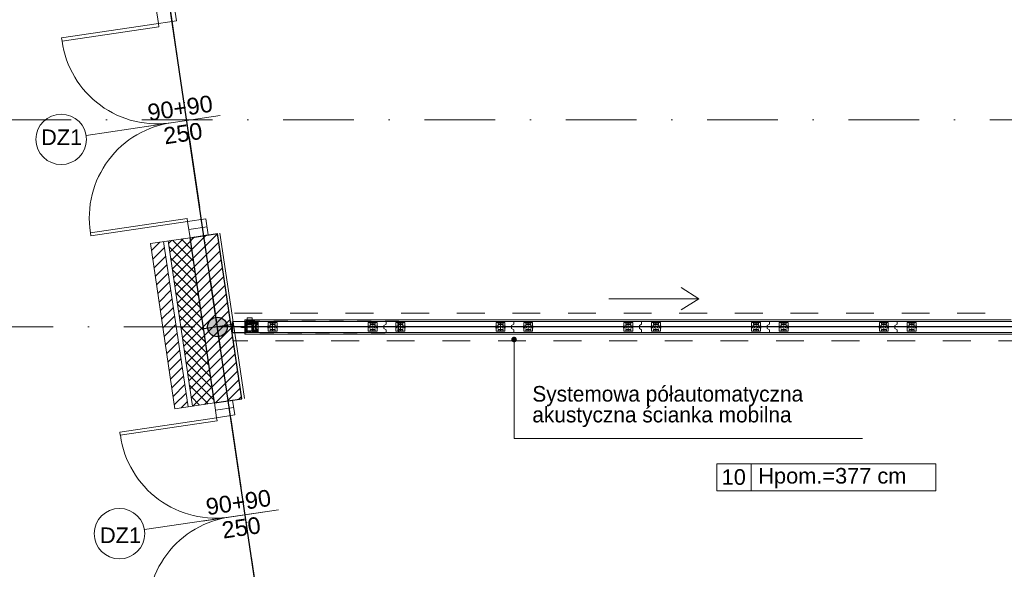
# Model space of a CAD drawing. Header units: metres. Extents: x -10951 to 10441, y -17253 to 1447.
# Tile 22 of 54: x -10374 to -9488, y -14708 to -14215. Entities that reach past the tile are written whole.
import ezdxf
from ezdxf.enums import TextEntityAlignment as Align

# ---------------------------------------------------------------- set-up
doc = ezdxf.new("R2010")
doc.units = ezdxf.units.M
doc.header["$MEASUREMENT"] = 0
for name, pattern in [('8', [0.5, 0.25, -0.25]), ('ACAD_ISO02W100', [15, 12, -3]), ('CONTINOUS', [0]), ('DASHDOT', [25.4, 12.7, -6.35, 0, -6.35]), ('DASHDOTX2', [50.8, 25.4, -12.7, 0, -12.7]), ('MITTELLINIE', [0.6, 0.5, -0.05, 0, -0.05])]:
    doc.linetypes.add(name, pattern=pattern)
doc.layers.get('0').update_dxf_attribs({"color": 8})
for name, color, linetype, lineweight in [('#elektryczne', 8, 'Continuous', 20), ('A_B.CIENKIE', 8, 'Continuous', 9), ('A_DRZWI', 8, 'Continuous', 5), ('A_HACZE', 8, 'Continuous', 5), ('A_OPISY', 8, 'Continuous', 18), ('A_OSIE', 8, 'Continuous', 13), ('A_OZACZENIE DRZWI', 8, 'Continuous', 13), ('A_OZNACZENIA OKIEN', 8, 'Continuous', 13), ('A_PROJEKTOWANE ŚCIANY MUROWANE NOŚNE', 8, 'Continuous', 30), ('A_STOLARKA', 8, 'Continuous', 5), ('A_TABELKI POM.', 8, 'Continuous', 20), ('A_TYNK', 8, 'Continuous', 5), ('A_WYMIARY WEWNETRZNE', 8, 'Continuous', 18), ('Baus.Wand', 8, 'Continuous', 5), ('Befestigungsmaterial', 8, 'Continuous', 5), ('dk_budowa', 8, 'Continuous', 9), ('Dorma', 8, 'Continuous', 5), ('Dormakaba', 8, 'Continuous', 5), ('EB_ODGROM_INSTALACJA ODGROMOWA', 1, 'Continuous', 30), ('EB_UZIEMIENIE', 1, 'ACAD_ISO02W100', 30), ('Elementprofile', 8, 'Continuous', 5), ('Holz', 8, 'Continuous', 5), ('Kunststoff', 8, 'Continuous', 5), ('Linie 0.18', 8, 'Continuous', 5), ('MITTELLINIE', 8, 'MITTELLINIE', 5)]:
    doc.layers.add(name, color=color, linetype=linetype, lineweight=lineweight)
doc.layers.add('A_OZNACZENIA WARSTW', color=8, linetype='Continuous')
doc.styles.add('ARIAL', font='arial.ttf')
doc.styles.add('m1_romans', font='romans.shx', dxfattribs={"width": 0.8})
doc.styles.add('opisy okien', font='txt', dxfattribs={"height": 15})

# ---------------------------------------------------------------- blocks, each defined once
blk = doc.blocks.new('A$C2DA918A7')
at = {"layer": 'A_OZACZENIE DRZWI'}
blk.add_line((-34.51, 0), (34.51, 0), dxfattribs=at)
at = {"layer": 'A_OZACZENIE DRZWI', "ltscale": 0.1, "style": 'm1_romans', "width": 0.8}
blk.add_attdef('SZEROKOSC', text='', height=10, rotation=359.99999, dxfattribs=at).set_placement((0, 0), align=Align.BOTTOM_CENTER)
blk.add_attdef('WYSOKOSC', text='', height=10, rotation=359.99999, dxfattribs=at).set_placement((-0.85, -3.39), align=Align.TOP_CENTER)
blk = doc.blocks.new('_Dot')
at = {"color": 0, "linetype": 'ByBlock', "lineweight": -2}
blk.add_line((-0.5, 0), (-1, 0), dxfattribs=at)
at = {"color": 0, "linetype": 'ByBlock', "const_width": 0.5}
blk.add_lwpolyline([(-0.25, 0, 1), (0.25, 0, 1)], format="xyb", close=True, dxfattribs=at)
blk = doc.blocks.new('STRICH')
at = {"layer": 'Linie 0.18'}
blk.add_lwpolyline([(0, 15), (-0.6, 14.1), (-0.8, 12.8), (-0.8, 11.7), (-0.7, 10.3), (-0.7, 8.8), (-0.3, 7.7), (-0.1, 6.6), (0.2, 5.8), (0.2, 3.9), (0.1, 3), (-0.3, 1.7), (-0.1, 0.6), (0, 0)], dxfattribs=at)
blk = doc.blocks.new('VariflexML-Z_Profil')
at = {"layer": 'Kunststoff'}
for p, q in [((-10.1, 0), (-3.8, 0)), ((3.8, 0), (7.7, 0)), ((-22.4, -4.5), (-16.6, -1.8)), ((-17.3, -4.3), (-21.6, -6.3)), ((-16.2, -1.7), (-15.9, -1.7)), ((-15.5, -1.9), (-14.9, -3)), ((-10.8, -5.5), (-14, -5.5)), ((-13, -2.5), (-13, -2)), ((-12.7, -1.7), (-11.7, -1.7)), ((-10.4, -0.9), (-10.4, -0.3)), ((-6.3, -2.5), (-7.4, -2.5)), ((-6, -3), (-6, -2.8)), ((-5, -2.8), (-5, -3)), ((4.7, -2.5), (-4.7, -2.5)), ((-3.5, -0.3), (-3.5, -0.5)), ((-3.2, -0.8), (3.2, -0.8)), ((3.5, -0.5), (3.5, -0.3)), ((5, -3), (5, -2.8)), ((6, -2.8), (6, -3)), ((7.7, -2.5), (6.3, -2.5)), ((8, -0.3), (8, -2.2))]:
    blk.add_line(p, q, dxfattribs=at)
at = {"layer": 'Kunststoff', "extrusion": (0, 0, -1)}
for centre, radius, start, end in [((22, -5.4), 1, 245, 65), ((16.2, -2.7), 1, 65, 90), ((14, -2.5), 3, 270, 316.74385), ((15.9, -2.2), 0.5, 90, 150), ((12.7, -2), 0.3, 0, 90), ((11.7, -2), 0.3, 90, 188.84988), ((10.8, -2.5), 3, 188.21321, 270), ((10.1, -0.3), 0.3, 0, 90), ((10.1, -0.9), 0.3, 283.34236, 0), ((5.5, -3), 0.5, 180, 0), ((3.8, -0.3), 0.3, 90, 180), ((-3.8, -0.3), 0.3, 0, 90), ((-5.5, -3), 0.5, 180, 0), ((-7.7, -0.3), 0.3, 90, 180), ((-7.7, -2.2), 0.3, 180, 270)]:
    blk.add_arc(centre, radius, start, end, dxfattribs=at)
at = {"layer": 'Kunststoff'}
for centre, radius, start, end in [((-16.9, -5.2), 1, 43.25615, 115), ((-14, -2.5), 1, 210, 0), ((-10.4, -2.2), 1, 171.15012, 76.65764), ((-7.4, -3), 0.5, 90, 171.78679), ((-6.3, -2.8), 0.3, 0, 90), ((-4.7, -2.8), 0.3, 90, 180), ((-3.2, -0.5), 0.3, 180, 270), ((3.2, -0.5), 0.3, 270, 0), ((4.7, -2.8), 0.3, 0, 90), ((6.3, -2.8), 0.3, 90, 180)]:
    blk.add_arc(centre, radius, start, end, dxfattribs=at)
blk = doc.blocks.new('VariflexMLK-22')
at = {"layer": 'Elementprofile'}
blk.add_lwpolyline([(-21.3, -12.5, -0.353424), (-21.1, -12.7, 0.221047), (-17, -18), (-2.1, -26, -0.277325), (0, -29.5), (0, -31.5, -0.414214), (-2.5, -34), (-17.2, -34, -0.043661), (-17.5, -34), (-19, -33.7, -0.36397), (-19.2, -33.4), (-19.2, -32.7, -0.36397), (-19, -32.4), (-18.3, -32.3, -0.043661), (-18, -32.3), (-16.7, -32.3, 0.414214), (-16.4, -32, -0.414214), (-15.4, -31, -0.414214), (-14.4, -32), (-14.4, -32.2, 0.414214), (-14.1, -32.5), (-13.2, -32.5, 0.087489), (-12.5, -32.4), (-11.8, -32.1, -0.087489), (-11.1, -32), (-2.5, -32, 0.414214), (-2, -31.5), (-2, -29.5, 0.277325), (-3.1, -27.7), (-21, -18.2, -0.277325), (-24.7, -12), (-24.7, 12, -0.277325), (-21, 18.2), (-3.1, 27.7, 0.277325), (-2, 29.5), (-2, 31.5, 0.414214), (-2.5, 32), (-11.1, 32, -0.087489), (-11.8, 32.1), (-12.5, 32.4, 0.087489), (-13.2, 32.5), (-14.1, 32.5, 0.414214), (-14.4, 32.2), (-14.4, 32, -0.414214), (-15.4, 31, -0.414214), (-16.4, 32, 0.414214), (-16.7, 32.3), (-18, 32.3, -0.043661), (-18.3, 32.3), (-19, 32.4, -0.36397), (-19.2, 32.7), (-19.2, 33.4, -0.36397), (-19, 33.7), (-17.5, 34, -0.043661), (-17.2, 34), (-2.5, 34, -0.414214), (0, 31.5), (0, 29.5, -0.277325), (-2.1, 26), (-17, 18, 0.221047), (-21.1, 12.7, -0.353424), (-21.3, 12.5), (-21.8, 12.5, -0.414214), (-22, 12.7), (-22, 13, 0.414214), (-22.2, 13.2), (-22.5, 13.2, 0.414214), (-22.7, 13), (-22.7, -13, 0.414214), (-22.5, -13.2), (-22.2, -13.2, 0.414214), (-22, -13), (-22, -12.7, -0.414214), (-21.8, -12.5)], format="xyb", close=True, dxfattribs=at)
at = {"layer": 'Elementprofile', "lineweight": 25}
blk.add_lwpolyline([(-21, 12.4), (-22.7, 12.4), (-22.7, -12.4), (-21, -12.4)], close=True, dxfattribs=at)
blk = doc.blocks.new('Spax4-2x15Flach')
at = {"layer": 'Befestigungsmaterial'}
for p, q in [((-3.154831, 0.315788), (-2.389469, 0.315788)), ((-2.980004, 2.399631), (-2.184804, 1.882751)), ((-0.624923, 3.986071), (-2.416521, 3.644359)), ((-1.686126, 1.55861), (-1.231576, 1.263153)), ((-1.652628, 0.315788), (-0.757894, 0.315788)), ((-1.231576, 1.263153), (-1.112716, 1.025432)), ((-0.915788, 0.631576), (-0.6, 0)), ((-0.6, 0), (-0.915788, -0.631576)), ((0, -3.469075), (0, 3.469075)), ((0, 1.578947), (1.05, 1.210526)), ((1.05, 1.210526), (10.655125, 1.210526)), ((1.05, -1.210526), (1.05, 1.210526)), ((1.18144, 1.210526), (1.368421, 2)), ((2.315789, -2), (1.368421, 2)), ((3.076177, 1.210526), (3.263158, 2)), ((4.210526, -2), (3.263158, 2)), ((4.970914, 1.210526), (5.157895, 2)), ((6.105263, -2), (5.157895, 2)), ((6.865651, 1.210526), (7.052632, 2)), ((8, -2), (7.052632, 2)), ((8.760388, 1.210526), (8.947368, 2)), ((9.894737, -2), (8.947368, 2)), ((10.655125, 1.210526), (10.842105, 2)), ((10.655125, 1.210526), (15, 0)), ((15, 0), (10.655125, -1.210526)), ((11.725936, -1.731729), (10.842105, 2)), ((12.312968, 0.746852), (12.495451, 1.517335)), ((13.139812, -1.203301), (12.495451, 1.517335)), ((13.522312, 0.411699), (13.687209, 1.107929)), ((14.148349, -0.83911), (13.687209, 1.107929)), ((-3.154831, -0.315788), (-2.389469, -0.315788)), ((-2.980004, -2.399631), (-2.184804, -1.882751)), ((-2.416521, -3.644359), (-0.624923, -3.986071)), ((-1.231576, -1.263153), (-1.686126, -1.55861)), ((-0.757894, -0.315788), (-1.652628, -0.315788)), ((-1.112716, -1.025432), (-1.231576, -1.263153)), ((0, -1.578947), (1.05, -1.210526)), ((1.05, -1.210526), (10.655125, -1.210526)), ((2.315789, -2), (2.50277, -1.210526)), ((4.210526, -2), (4.397507, -1.210526)), ((6.105263, -2), (6.292244, -1.210526)), ((8, -2), (8.186981, -1.210526)), ((9.894737, -2), (10.081717, -1.210526)), ((11.725936, -1.731729), (11.933751, -0.854288)), ((13.139812, -1.203301), (13.313519, -0.469871)), ((14.148349, -0.83911), (14.300959, -0.19476))]:
    blk.add_line(p, q, dxfattribs=at)
for centre, radius, start, end in [((13.115789, 0), 16.273684, 168.545138, 191.454862), ((-2.317914, 3.127362), 0.526316, 100.798363, 168.545138), ((-0.526316, 3.469075), 0.526316, 0, 100.798363), ((-2.317914, -3.127362), 0.526316, 191.454862, 259.201637), ((-0.526316, -3.469075), 0.526316, 259.201637, 0)]:
    blk.add_arc(centre, radius, start, end, dxfattribs=at)
blk = doc.blocks.new('Spax4-2x30Senk')
at = {"layer": 'Befestigungsmaterial'}
for p, q in [((0, 4.05295), (2.5, 1.955201)), ((0, -4.05), (0, 4.05)), ((0, 2.239997), (0.768716, 1.740332)), ((0.6, 0.299999), (0.000005, 0.299999)), ((1.16818, 1.48068), (1.600002, 1.199995)), ((1.200003, 0.299999), (2.050001, 0.299999)), ((1.600002, 1.199995), (1.71292, 0.97416)), ((1.900001, 0.599998), (2.2, 0)), ((2.2, 0), (1.900001, -0.599998)), ((2.5, 1.955201), (4, 1.210526)), ((2.5, 1.955201), (2.5, -1.955201)), ((4, -1.210526), (4, 1.210526)), ((4, 1.210526), (25.655125, 1.210526)), ((4.813019, 1.213477), (5, 2.00295)), ((5.947368, -1.99705), (5, 2.00295)), ((6.707756, 1.213477), (6.894737, 2.00295)), ((7.842105, -1.99705), (6.894737, 2.00295)), ((8.602493, 1.213477), (8.789474, 2.00295)), ((9.736842, -1.99705), (8.789474, 2.00295)), ((10.49723, 1.213477), (10.684211, 2.00295)), ((11.631579, -1.99705), (10.684211, 2.00295)), ((12.391967, 1.213477), (12.578947, 2.00295)), ((13.526316, -1.99705), (12.578947, 2.00295)), ((14.286704, 1.210526), (14.473684, 2)), ((15.421053, -2), (14.473684, 2)), ((16.18144, 1.210526), (16.368421, 2)), ((17.315789, -2), (16.368421, 2)), ((18.076177, 1.210526), (18.263158, 2)), ((19.210526, -2), (18.263158, 2)), ((19.970914, 1.210526), (20.157895, 2)), ((21.105263, -2), (20.157895, 2)), ((21.865651, 1.210526), (22.052632, 2)), ((23, -2), (22.052632, 2)), ((23.760388, 1.210526), (23.947368, 2)), ((24.894737, -2), (23.947368, 2)), ((25.655125, 1.210526), (25.842105, 2)), ((25.655125, 1.210526), (30, 0)), ((30, 0), (25.655125, -1.210526)), ((26.725936, -1.731729), (25.842105, 2)), ((27.312968, 0.746852), (27.495451, 1.517335)), ((28.139812, -1.203301), (27.495451, 1.517335)), ((28.522312, 0.411699), (28.687209, 1.107929)), ((29.148349, -0.83911), (28.687209, 1.107929)), ((0, -2.239997), (0.645693, -1.820296)), ((0, -4.05295), (2.5, -1.955201)), ((0.6, -0.299999), (0.000005, -0.299999)), ((1.600002, -1.199995), (1.16818, -1.48068)), ((2.050001, -0.299999), (1.200003, -0.299999)), ((1.71292, -0.97416), (1.600002, -1.199995)), ((2.5, -1.955201), (4, -1.210526)), ((4, -1.210526), (25.655125, -1.210526)), ((5.947368, -1.99705), (6.134349, -1.207576)), ((7.842105, -1.99705), (8.029086, -1.207576)), ((9.736842, -1.99705), (9.923823, -1.207576)), ((11.631579, -1.99705), (11.81856, -1.207576)), ((13.526316, -1.99705), (13.713296, -1.207576)), ((15.421053, -2), (15.608033, -1.210526)), ((17.315789, -2), (17.50277, -1.210526)), ((19.210526, -2), (19.397507, -1.210526)), ((21.105263, -2), (21.292244, -1.210526)), ((23, -2), (23.186981, -1.210526)), ((24.894737, -2), (25.081717, -1.210526)), ((26.725936, -1.731729), (26.933751, -0.854288)), ((28.139812, -1.203301), (28.313519, -0.469871)), ((29.148349, -0.83911), (29.300959, -0.19476))]:
    blk.add_line(p, q, dxfattribs=at)
blk = doc.blocks.new('Moveo-Schalter2')
at = {"layer": 'Dormakaba'}
for p, q in [((-43.5, 0), (43.5, 0)), ((-43.5, 0), (-43.5, -10)), ((-23, 19), (-22, 28)), ((-23, 19), (-19, 19)), ((-22, 19), (-22, 31)), ((-22, 31), (22, 31)), ((-21, 17), (-21, 29)), ((-20, 16), (-19, 16)), ((-20, 9), (-20, 16)), ((-20, 9), (-19, 9)), ((-19, 0), (-19, 19)), ((-19, 19), (19, 19)), ((-18, 19), (-18, 29)), ((-14, 19), (-14, 22)), ((-14, 21.5), (-11.5, 21.5)), ((-14, 20.5), (-11.5, 20.5)), ((-14, 20), (-7, 20)), ((-13, 23), (-12.5, 23)), ((-11.5, 20), (-11.5, 27)), ((-9.5, 20), (-9.5, 27)), ((-9.5, 21.5), (-7, 21.5)), ((-9.5, 20.5), (-7, 20.5)), ((-9.5, 20), (-7, 20)), ((-8.5, 23), (-8, 23)), ((-7, 19), (-7, 22)), ((-3.5, 19), (-3.5, 22)), ((-3.5, 21.5), (-1, 21.5)), ((-3.5, 20.5), (-1, 20.5)), ((-3.5, 20), (3.5, 20)), ((-2.5, 23), (-2, 23)), ((-1, 20), (-1, 27)), ((1, 20), (1, 27)), ((1, 21.5), (3.5, 21.5)), ((1, 20.5), (3.5, 20.5)), ((1, 20), (3.5, 20)), ((2, 23), (2.5, 23)), ((3.5, 19), (3.5, 22)), ((7, 19), (7, 22)), ((7, 21.5), (9.5, 21.5)), ((7, 20.5), (9.5, 20.5)), ((7, 20), (14, 20)), ((8, 23), (8.5, 23)), ((9.5, 20), (9.5, 27)), ((11.5, 20), (11.5, 27)), ((11.5, 21.5), (14, 21.5)), ((11.5, 20.5), (14, 20.5)), ((11.5, 20), (14, 20)), ((12.5, 23), (13, 23)), ((14, 19), (14, 22)), ((18, 19), (18, 29)), ((19, 0), (19, 19)), ((23, 19), (19, 19)), ((20, 16), (19, 16)), ((20, 9), (19, 9)), ((20, 9), (20, 16)), ((21, 17), (21, 29)), ((22, 19), (22, 31)), ((23, 19), (22, 28)), ((43.5, 0), (43.5, -10)), ((-43.5, -10), (43.5, -10)), ((-35, -12), (-35, -10)), ((35, -12), (-35, -12)), ((-23.2, -12), (-23.2, -31)), ((23.2, -31), (-23.2, -31)), ((-8.5, -31), (-8.5, -31.5)), ((8.5, -31.5), (-8.5, -31.5)), ((-7, -31.5), (-5.5, -32.5)), ((5.5, -32.5), (-5.5, -32.5)), ((5.5, -32.5), (7, -31.5)), ((8.5, -31), (8.5, -31.5)), ((23.2, -12), (23.2, -31)), ((35, -12), (35, -10))]:
    blk.add_line(p, q, dxfattribs=at)
for centre, radius, start, end in [((-19, 29), 2, 90, 180), ((-20, 17), 1, 180, 270), ((-16, 29), 2, 90, 180), ((-13, 22), 1, 90, 180), ((-12.5, 22), 1, 0, 90), ((-10.5, 27), 1, 90, 180), ((-10.5, 27), 1, 0, 90), ((-8.5, 22), 1, 90, 180), ((-8, 22), 1, 0, 90), ((-2.5, 22), 1, 90, 180), ((-2, 22), 1, 0, 90), ((0, 27), 1, 90, 180), ((0, 27), 1, 0, 90), ((2, 22), 1, 90, 180), ((2.5, 22), 1, 0, 90), ((8, 22), 1, 90, 180), ((8.5, 22), 1, 0, 90), ((10.5, 27), 1, 90, 180), ((10.5, 27), 1, 0, 90), ((12.5, 22), 1, 90, 180), ((13, 22), 1, 0, 90), ((16, 29), 2, 0, 90), ((19, 29), 2, 0, 90), ((20, 17), 1, 270, 0)]:
    blk.add_arc(centre, radius, start, end, dxfattribs=at)
blk = doc.blocks.new('A$C7CD53C9C')
at = {"layer": 'Baus.Wand', "color": 8}
blk.add_line((11.32, 18.72), (11.32, 30.72), dxfattribs=at)
at = {"layer": 'Dormakaba', "color": 8, "lineweight": 5}
for p, q in [((11.32, 28.78), (11.32, 20.78)), ((13.22, 28.22), (13.22, 21.32))]:
    blk.add_line(p, q, dxfattribs=at)
at = {"layer": 'Holz', "color": 8}
for p, q in [((17.52, 28.12), (17.52, 28.32)), ((17.72, 28.12), (17.72, 28.32)), ((17.92, 28.12), (17.92, 28.32)), ((18.12, 28.12), (18.12, 28.32)), ((18.32, 28.12), (18.32, 28.32)), ((18.52, 28.12), (18.52, 28.32)), ((18.72, 28.12), (18.72, 28.32)), ((18.92, 28.12), (18.92, 28.32)), ((19.12, 28.12), (19.12, 28.32)), ((17.52, 21.42), (17.52, 21.22)), ((17.72, 21.42), (17.72, 21.22)), ((17.92, 21.42), (17.92, 21.22)), ((18.12, 21.42), (18.12, 21.22)), ((18.32, 21.42), (18.32, 21.22)), ((18.52, 21.42), (18.52, 21.22)), ((18.72, 21.42), (18.72, 21.22)), ((18.92, 21.42), (18.92, 21.22)), ((19.12, 21.42), (19.12, 21.22))]:
    blk.add_line(p, q, dxfattribs=at)
for points in [[(11.32, 28.22), (23.02, 28.22), (23.02, 29.82), (11.32, 29.82)], [(19.32, 28.22), (17.42, 28.22), (17.42, 21.32), (19.32, 21.32)], [(11.32, 19.72), (23.02, 19.72), (23.02, 21.32), (11.32, 21.32)]]:
    blk.add_lwpolyline(points, close=True, dxfattribs=at)
at = {"layer": 'Linie 0.18', "color": 8}
for points in [[(11.32, 28.27), (22.97, 28.27), (22.97, 29.77), (11.32, 29.77)], [(11.32, 19.77), (22.97, 19.77), (22.97, 21.27), (11.32, 21.27)]]:
    blk.add_lwpolyline(points, dxfattribs=at)
at = {"layer": 'MITTELLINIE', "color": 8}
blk.add_line((23.32, 24.77), (11.32, 24.77), dxfattribs=at)
at = {"layer": 'Befestigungsmaterial', "color": 8, "xscale": 0.1, "yscale": 0.1, "zscale": 0.1}
for p, rotation in [((20.36, 27.97), 90), ((20.36, 21.57), 270)]:
    blk.add_blockref('Spax4-2x15Flach', p, dxfattribs=dict(at, rotation=rotation))
at = {"layer": 'Dormakaba', "color": 8, "lineweight": 5}
for name, p, xscale, yscale, zscale, rotation in [('STRICH', (13.22, 27.28), -0.11875, 0.11875, 0.1, 90), ('Spax4-2x30Senk', (12.37, 29.77), 0.1, 0.1, 0.1, 270), ('Spax4-2x30Senk', (13.21, 24.83), 0.2, 0.2, 0.2, 180), ('STRICH', (13.22, 26.28), -0.11875, 0.11875, 0.1, 90), ('STRICH', (13.22, 25.28), -0.11875, 0.11875, 0.1, 90), ('STRICH', (13.22, 24.28), -0.11875, 0.11875, 0.1, 90), ('STRICH', (13.22, 23.28), -0.11875, 0.11875, 0.1, 90), ('STRICH', (13.22, 22.28), -0.11875, 0.11875, 0.1, 90), ('Spax4-2x30Senk', (12.37, 19.79), -0.1, 0.1, 0.1, 270)]:
    blk.add_blockref(name, p, dxfattribs=dict(at, xscale=xscale, yscale=yscale, zscale=zscale, rotation=rotation))
at = {"layer": 'Dormakaba', "color": 8, "xscale": -0.1, "yscale": 0.1, "zscale": 0.1}
blk.add_blockref('Moveo-Schalter2', (15.59, 19.71), dxfattribs=at)
at = {"layer": 'Elementprofile', "color": 8, "lineweight": 25, "xscale": 0.1, "yscale": 0.1, "zscale": 0.1}
blk.add_blockref('VariflexMLK-22', (23.32, 24.77), dxfattribs=at)
at = {"layer": 'Kunststoff', "color": 8, "xscale": -0.1, "yscale": 0.1, "zscale": 0.1}
blk.add_blockref('VariflexML-Z_Profil', (20.36, 28.22), dxfattribs=at)
at = {"layer": 'Kunststoff', "color": 8, "xscale": 0.1, "yscale": 0.1, "zscale": 0.1, "rotation": 180}
blk.add_blockref('VariflexML-Z_Profil', (20.36, 21.32), dxfattribs=at)
at = {"layer": 'Linie 0.18', "color": 8, "xscale": -0.1, "yscale": 0.1, "zscale": 0.1}
for p in [(11.67, 28.27), (12.67, 28.27), (13.67, 28.27), (13.67, 28.27), (14.67, 28.27), (14.67, 28.27), (15.67, 28.27), (16.67, 28.27), (17.67, 28.27), (18.67, 28.27), (19.67, 28.27), (20.67, 28.27), (21.67, 28.27), (22.67, 28.27)]:
    blk.add_blockref('STRICH', p, dxfattribs=at)
at = {"layer": 'Linie 0.18', "color": 8, "zscale": 0.1}
for p, xscale, yscale, rotation in [((17.42, 27.27), 0.12667, 0.12667, 270), ((11.67, 21.27), 0.1, 0.1, 180), ((12.67, 21.27), 0.1, 0.1, 180), ((13.67, 21.27), 0.1, 0.1, 180), ((14.67, 21.27), 0.1, 0.1, 180), ((14.67, 21.27), 0.1, 0.1, 180), ((15.67, 21.27), 0.1, 0.1, 180), ((16.67, 21.27), 0.1, 0.1, 180), ((16.67, 21.27), 0.1, 0.1, 180), ((17.42, 26.27), 0.12667, 0.12667, 270), ((17.42, 25.27), 0.12667, 0.12667, 270), ((17.42, 24.27), 0.12667, 0.12667, 270), ((17.42, 23.27), 0.12667, 0.12667, 270), ((17.42, 22.27), 0.12667, 0.12667, 270), ((17.67, 21.27), 0.1, 0.1, 180), ((18.67, 21.27), 0.1, 0.1, 180), ((19.67, 21.27), 0.1, 0.1, 180), ((20.67, 21.27), 0.1, 0.1, 180), ((21.67, 21.27), 0.1, 0.1, 180), ((22.67, 21.27), 0.1, 0.1, 180)]:
    blk.add_blockref('STRICH', p, dxfattribs=dict(at, xscale=xscale, yscale=yscale, rotation=rotation))
blk = doc.blocks.new('dwgobject_-16219454_1YUW54W')
for p, q in [((-40, 11.5), (-42, 11.5)), ((-42, -11.5), (-42, 11.5)), ((0, 34.9), (0, -34.9)), ((40, 11.5), (42, 11.5)), ((42, -11.5), (42, 11.5)), ((-40, -11.5), (-42, -11.5)), ((40, -11.5), (42, -11.5))]:
    blk.add_line(p, q)
at = {"flags": 128}
blk.add_lwpolyline([(40, -39), (40, 39), (-40, 39), (-40, -39)], close=True, dxfattribs=at)
for points in [[(22.5, 22.9, -0.414214), (21.5, 21.9), (-21.5, 21.9, -0.414214), (-22.5, 22.9), (-22.5, 33.9, -0.414214), (-21.5, 34.9), (21.5, 34.9, -0.414214), (22.5, 33.9)], [(22.5, -22.9, 0.414214), (21.5, -21.9), (-21.5, -21.9, 0.414214), (-22.5, -22.9), (-22.5, -33.9, 0.414214), (-21.5, -34.9), (21.5, -34.9, 0.414214), (22.5, -33.9)]]:
    blk.add_lwpolyline(points, format="xyb", close=True, dxfattribs=at)
for centre in [(-23, 0), (23, 0)]:
    blk.add_circle(centre, 12)
blk = doc.blocks.new('GeometrySelector_1YUW54W2')
blk.add_blockref('dwgobject_-16219454_1YUW54W', (0, 0))
blk = doc.blocks.new('co_panel_parts_moveo_trackroller_r_1YUW54W')
blk.add_blockref('GeometrySelector_1YUW54W2', (0, 0, -3619))
blk = doc.blocks.new('co_panel_parts_moveo_trackroller_r_1YUW54W1')
blk.add_blockref('GeometrySelector_1YUW54W2', (0, 0, -3619))
blk = doc.blocks.new('dwgobject_-16219539_1YUW54W')
for p, q in [((-500, 50), (500, 50)), ((500, -50), (-500, -50))]:
    blk.add_line(p, q)
blk = doc.blocks.new('GeometrySelector_1YUW54W3')
blk.add_blockref('dwgobject_-16219539_1YUW54W', (0, 0))
blk = doc.blocks.new('dwgobject_-16219535_1YUW54W')
blk.add_lwpolyline([(0, -50), (0, -24.40983), (20, -14.40983), (20, 14.40983), (0, 24.40983), (0, 50)])
blk = doc.blocks.new('GeometrySelector_1YUW54W4')
blk.add_blockref('dwgobject_-16219535_1YUW54W', (0, 0))
blk = doc.blocks.new('dwgobject_-16219532_1YUW54W')
blk.add_lwpolyline([(0, -50), (0, -24.40983), (20, -14.40983), (20, 14.40983), (0, 24.40983), (0, 50)])
blk = doc.blocks.new('GeometrySelector_1YUW54W5')
blk.add_blockref('dwgobject_-16219532_1YUW54W', (0, 0))
blk = doc.blocks.new('co_panel_parts_moveo_trackroller_r_1YUW54W2')
blk.add_blockref('GeometrySelector_1YUW54W2', (0, 0, -3619))
blk = doc.blocks.new('co_panel_parts_moveo_trackroller_r_1YUW54W3')
blk.add_blockref('GeometrySelector_1YUW54W2', (0, 0, -3619))
blk = doc.blocks.new('co_panel_parts_moveo_trackroller_r_1YUW54W4')
blk.add_blockref('GeometrySelector_1YUW54W2', (0, 0, -3619))
blk = doc.blocks.new('co_panel_parts_moveo_trackroller_r_1YUW54W5')
blk.add_blockref('GeometrySelector_1YUW54W2', (0, 0, -3619))
blk = doc.blocks.new('co_panel_parts_moveo_trackroller_r_1YUW54W6')
blk.add_blockref('GeometrySelector_1YUW54W2', (0, 0, -3619))
blk = doc.blocks.new('co_panel_parts_moveo_trackroller_r_1YUW54W7')
blk.add_blockref('GeometrySelector_1YUW54W2', (0, 0, -3619))
blk = doc.blocks.new('co_panel_parts_moveo_trackroller_r_1YUW54W8')
blk.add_blockref('GeometrySelector_1YUW54W2', (0, 0, -3619))
blk = doc.blocks.new('co_panel_parts_moveo_trackroller_r_1YUW54W9')
blk.add_blockref('GeometrySelector_1YUW54W2', (0, 0, -3619))
blk = doc.blocks.new('dwgobject_-16219356_1YUW54W')
blk.add_lwpolyline([(-1000, 50), (-1000, -50), (0, -50), (0, 50)], close=True)
blk = doc.blocks.new('GeometrySelector_1YUW54W28')
blk.add_blockref('dwgobject_-16219356_1YUW54W', (0, 0))
blk = doc.blocks.new('co_panel_parts_moveo_trackroller_r_1YUW54W10')
blk.add_blockref('GeometrySelector_1YUW54W2', (0, 0, -3619))
blk = doc.blocks.new('podkład')
at = {"color": 8, "linetype": 'DASHDOT'}
blk.add_line((11192.75, -1563.2, 0.1), (10473.25, -1563.2, 0.1), dxfattribs=at)
at = {"layer": 'A_B.CIENKIE', "color": 8, "linetype": 'Continuous'}
for p, q in [((10881.34, -1537.82), (10865.42, -1527.7)), ((10800.31, -1537.82), (10881.34, -1537.82)), ((10881.34, -1537.82), (10865.42, -1547.95))]:
    blk.add_line(p, q, dxfattribs=at)
at = {"layer": 'A_B.CIENKIE', "color": 8, "linetype": '8', "ltscale": 100}
for p, q in [((11388.8, -1550.7), (10459.16, -1550.7)), ((11375.8, -1575.7), (10462.86, -1575.7))]:
    blk.add_line(p, q, dxfattribs=at)
at = {"layer": 'A_DRZWI', "color": 8, "ltscale": 2}
for p, q in [((10422.8, -1475.8), (10439.13, -1473.38)), ((10446.82, -1638.03), (10463.14, -1635.61))]:
    blk.add_line(p, q, dxfattribs=at)
for points in [[(10411.7, -1288.12), (10409.74, -1274.82), (10393.41, -1277.24), (10395.38, -1290.54)], [(10308.33, -1303.43), (10308.77, -1306.39), (10395.82, -1293.51), (10395.38, -1290.54)], [(10334.69, -1481.49), (10334.25, -1478.52), (10421.3, -1465.63), (10421.74, -1468.6)], [(10438.06, -1466.18), (10440.19, -1480.58), (10423.87, -1483), (10421.74, -1468.6)], [(10464.12, -1642.27), (10462.15, -1628.96), (10445.83, -1631.38), (10447.8, -1644.68)], [(10360.75, -1657.57), (10361.19, -1660.53), (10448.24, -1647.65), (10447.8, -1644.68)]]:
    blk.add_lwpolyline(points, close=True, dxfattribs=at)
for centre, start, end in [((10394.29, -1294.44), 187.95584, 279.51851), ((10419.56, -1465.18), 97.32072, 188.88339), ((10446.71, -1648.58), 187.95584, 279.51851), ((10471.98, -1819.32), 97.32072, 188.88339)]:
    blk.add_arc(centre, 86.32, start, end, dxfattribs=at)
at = {"layer": 'A_HACZE', "color": 8, "linetype": 'Continuous'}
for p, q in [((10396.85, -1486.99), (10389.2, -1494.64)), ((10407.22, -1485.46), (10404.42, -1488.26)), ((10417.6, -1483.92), (10405.56, -1495.96)), ((10424.31, -1486.05), (10406.69, -1503.66)), ((10426.99, -1504.16), (10408.15, -1485.32)), ((10425.45, -1493.78), (10415.85, -1484.18)), ((10427.97, -1482.39), (10422.21, -1488.15)), ((10438.34, -1480.85), (10423.35, -1495.85)), ((10423.92, -1483.41), (10423.55, -1483.04)), ((10448.6, -1479.43), (10424.49, -1503.55)), ((10449.74, -1487.13), (10425.63, -1511.25)), ((10400.91, -1491.77), (10390.34, -1502.34)), ((10428.52, -1514.53), (10404.79, -1490.8)), ((10425.45, -1493.75), (10407.83, -1511.36)), ((10450.88, -1494.83), (10426.77, -1518.95)), ((10402.05, -1499.47), (10391.48, -1510.04)), ((10430.06, -1524.9), (10406.33, -1501.17)), ((10426.59, -1501.45), (10408.97, -1519.06)), ((10452.02, -1502.53), (10427.91, -1526.65)), ((10403.19, -1507.17), (10392.62, -1517.74)), ((10431.59, -1535.28), (10407.86, -1511.55)), ((10427.73, -1509.15), (10410.11, -1526.76)), ((10453.16, -1510.23), (10429.05, -1534.34)), ((10404.32, -1514.87), (10393.76, -1525.44)), ((10405.46, -1522.57), (10394.9, -1533.14)), ((10433.13, -1545.65), (10409.4, -1521.92)), ((10428.86, -1516.85), (10411.25, -1534.46)), ((10454.3, -1517.93), (10430.18, -1542.04)), ((10406.6, -1530.27), (10396.04, -1540.84)), ((10430, -1524.55), (10412.39, -1542.16)), ((10455.44, -1525.63), (10431.32, -1549.74)), ((10407.74, -1537.97), (10397.18, -1548.54)), ((10434.66, -1556.03), (10410.93, -1532.3)), ((10431.14, -1532.25), (10413.53, -1549.86)), ((10432.28, -1539.95), (10414.67, -1557.56)), ((10456.58, -1533.33), (10432.46, -1557.44)), ((10408.88, -1545.67), (10398.32, -1556.23)), ((10436.2, -1566.4), (10412.47, -1542.67)), ((10433.42, -1547.64), (10415.81, -1565.26)), ((10457.72, -1541.03), (10433.6, -1565.14)), ((10458.86, -1548.73), (10434.74, -1572.84)), ((10410.02, -1553.37), (10399.46, -1563.93)), ((10437.74, -1576.78), (10414, -1553.05)), ((10434.56, -1555.34), (10416.95, -1572.96)), ((10460, -1556.43), (10435.88, -1580.54)), ((10411.16, -1561.07), (10400.6, -1571.63)), ((10439.27, -1587.15), (10415.54, -1563.42)), ((10435.7, -1563.04), (10418.09, -1580.65)), ((10461.14, -1564.13), (10437.02, -1588.24)), ((10412.3, -1568.77), (10401.74, -1579.33)), ((10440.81, -1597.53), (10417.08, -1573.79)), ((10436.84, -1570.74), (10419.23, -1588.35)), ((10462.27, -1571.83), (10438.16, -1595.94)), ((10413.44, -1576.46), (10402.88, -1587.03)), ((10414.58, -1584.16), (10404.01, -1594.73)), ((10442.34, -1607.9), (10418.61, -1584.17)), ((10437.98, -1578.44), (10420.37, -1596.05)), ((10463.41, -1579.52), (10439.3, -1603.64)), ((10415.72, -1591.86), (10405.15, -1602.43)), ((10439.12, -1586.14), (10421.51, -1603.75)), ((10464.55, -1587.22), (10440.44, -1611.34)), ((10416.86, -1599.56), (10406.29, -1610.13)), ((10443.88, -1618.27), (10420.15, -1594.54)), ((10440.26, -1593.84), (10422.65, -1611.45)), ((10441.4, -1601.54), (10423.79, -1619.15)), ((10465.69, -1594.92), (10441.58, -1619.04)), ((10418, -1607.26), (10407.43, -1617.83)), ((10445.41, -1628.65), (10421.68, -1604.92)), ((10442.54, -1609.24), (10424.93, -1626.85)), ((10466.83, -1602.62), (10442.72, -1626.74)), ((10467.97, -1610.32), (10447.11, -1631.19)), ((10419.14, -1614.96), (10408.57, -1625.53)), ((10440.14, -1632.22), (10423.22, -1615.29)), ((10443.68, -1616.94), (10426.36, -1634.26)), ((10469.11, -1618.02), (10457.48, -1629.65)), ((10420.28, -1622.66), (10409.71, -1633.23)), ((10432.45, -1633.36), (10424.75, -1625.67)), ((10444.82, -1624.64), (10436.73, -1632.72)), ((10470.25, -1625.72), (10467.85, -1628.12)), ((10421.42, -1630.36), (10415.98, -1635.8))]:
    blk.add_line(p, q, dxfattribs=at)
at = {"layer": 'A_OPISY', "color": 8, "linetype": 'CONTINOUS', "ltscale": 0.1}
blk.add_lwpolyline([(10715.22, -1579.48), (10715.22, -1663.46), (11028.55, -1663.46)], dxfattribs=at)
at = {"layer": 'A_OSIE', "color": 8, "linetype": 'DASHDOT', "ltscale": 5}
for p, q in [((10563.06, -2335.96), (10339.57, -828.6)), ((14256.99, -1377.2), (10108.73, -1377.2)), ((11698.79, -1563.2), (10108.73, -1563.2))]:
    blk.add_line(p, q, dxfattribs=at)
at = {"layer": 'A_OZNACZENIA WARSTW', "color": 8, "linetype": 'Continuous'}
blk.add_line((10436.15, -1564.66), (10462.86, -1560.7), dxfattribs=at)
at = {"layer": 'A_PROJEKTOWANE ŚCIANY MUROWANE NOŚNE', "color": 8}
for p, q in [((10423.87, -1483), (10448.6, -1479.34)), ((10445.83, -1631.38), (10423.87, -1482.99)), ((10460.35, -1558.7), (10448.6, -1479.33)), ((10470.56, -1627.72), (10460.35, -1558.7)), ((10445.83, -1631.38), (10470.56, -1627.72))]:
    blk.add_line(p, q, dxfattribs=at)
at = {"layer": 'A_STOLARKA', "color": 8}
for p, q in [((10552.75, -1556.8, 0.1), (10473.25, -1556.8, 0.1)), ((10473.25, -1556.8, 0.1), (10473.25, -1558.3, 0.1)), ((11152.75, -1556.8, 0.1), (10552.75, -1556.8, 0.1)), ((11152.75, -1556.8, 0.1), (11162.35, -1556.8, 0.1)), ((10552.75, -1558.3, 0.1), (10473.25, -1558.3, 0.1)), ((10473.25, -1558.3, 0.1), (10473.25, -1568.1, 0.1)), ((10552.75, -1558.3, 0.1), (10473.25, -1558.3, 0.1)), ((10473.25, -1558.3, 0.1), (10552.75, -1558.3, 0.1)), ((11152.75, -1558.3, 0.1), (10552.75, -1558.3, 0.1)), ((11152.75, -1558.3, 0.1), (10552.75, -1558.3, 0.1)), ((10552.75, -1558.3, 0.1), (11163.75, -1558.3, 0.1)), ((10473.25, -1568.1, 0.1), (10552.75, -1568.1, 0.1)), ((10552.75, -1568.1, 0.1), (10473.25, -1568.1, 0.1)), ((10473.25, -1569.6, 0.1), (10473.25, -1568.1, 0.1)), ((10473.25, -1568.1, 0.1), (10552.75, -1568.1, 0.1)), ((10552.75, -1569.6, 0.1), (10473.25, -1569.6, 0.1)), ((10552.75, -1568.1, 0.1), (11152.75, -1568.1, 0.1)), ((11152.75, -1568.1, 0.1), (10552.75, -1568.1, 0.1)), ((10552.75, -1568.1, 0.1), (11192.75, -1568.1, 0.1)), ((11152.75, -1569.6, 0.1), (10552.75, -1569.6, 0.1)), ((11175.15, -1569.6, 0.1), (11152.75, -1569.6, 0.1))]:
    blk.add_line(p, q, dxfattribs=at)
at = {"layer": 'A_STOLARKA', "color": 8, "linetype": '8', "lineweight": 25, "ltscale": 50}
for p, q in [((10611.75, -1558.2), (10461.75, -1558.2)), ((10461.75, -1558.2), (10461.75, -1568.2)), ((10611.75, -1568.2), (10611.75, -1558.2)), ((10461.75, -1568.2), (10611.75, -1568.2))]:
    blk.add_line(p, q, dxfattribs=at)
at = {"layer": 'A_TYNK', "color": 8, "linetype": 'Continuous'}
for p, q in [((10423.87, -1483), (10388.26, -1488.27)), ((10422.09, -1634.89), (10400.13, -1486.51)), ((10426.05, -1634.31), (10404.08, -1485.92)), ((10426.05, -1634.31), (10404.08, -1485.92)), ((10462.86, -1560.7), (10450.77, -1479.01)), ((10410.22, -1636.65), (10388.26, -1488.27)), ((10472.73, -1627.4), (10462.86, -1560.7)), ((10445.83, -1631.38), (10410.22, -1636.65))]:
    blk.add_line(p, q, dxfattribs=at)
at = {"layer": 'A_WYMIARY WEWNETRZNE', "color": 8, "linetype": 'Continuous'}
for p, q in [((10450.86, -1373.31), (10330.39, -1391.14)), ((10897.59, -1710.48), (10897.59, -1686.26)), ((10897.59, -1686.26), (11094.57, -1686.26)), ((10928.47, -1686.26), (10928.47, -1710.48)), ((11094.57, -1686.26), (11094.57, -1710.48)), ((11094.57, -1710.48), (10897.59, -1710.48)), ((10503.28, -1727.45), (10382.81, -1745.28))]:
    blk.add_line(p, q, dxfattribs=at)
for centre in [(10308.01, -1394.73), (10360.43, -1748.87)]:
    blk.add_circle(centre, 22.67, dxfattribs=at)
at = {"layer": 'dk_budowa', "color": 8, "linetype": 'Continuous'}
for p, q in [((10473.23, -1558.2), (10462.49, -1558.2)), ((10462.49, -1558.2), (10463.97, -1568.2)), ((10473.23, -1568.2), (10473.23, -1558.2)), ((10463.97, -1568.2), (10473.23, -1568.2))]:
    blk.add_line(p, q, dxfattribs=at)
at = {"layer": 'A_OPISY', "color": 8, "linetype": 'CONTINOUS', "ltscale": 0.1, "xscale": 5, "yscale": 5, "zscale": 5, "rotation": 90}
blk.add_blockref('_Dot', (10715.22, -1574.48), dxfattribs=at)
at = {"layer": 'A_OZACZENIE DRZWI', "color": 8, "ltscale": 0.1}
ref = blk.add_blockref('A$C2DA918A7', (10416.72, -1378.36), dxfattribs=dict(at, rotation=8.419613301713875))
ref.add_attrib('WYSOKOSC', '250', dxfattribs={"ltscale": 0.1, "height": 15, "rotation": 8.4196, "style": 'ARIAL'}).set_placement((10416.38, -1381.84), align=Align.TOP_CENTER)
ref.add_attrib('SZEROKOSC', '90+90', dxfattribs={"ltscale": 0.1, "height": 15, "rotation": 8.4196, "style": 'ARIAL'}).set_placement((10416.72, -1378.36), align=Align.BOTTOM_CENTER)
ref = blk.add_blockref('A$C2DA918A7', (10469.14, -1732.5), dxfattribs=dict(at, rotation=8.419613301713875))
ref.add_attrib('WYSOKOSC', '250', dxfattribs={"ltscale": 0.1, "height": 15, "rotation": 8.4196, "style": 'ARIAL'}).set_placement((10468.8, -1735.98), align=Align.TOP_CENTER)
ref.add_attrib('SZEROKOSC', '90+90', dxfattribs={"ltscale": 0.1, "height": 15, "rotation": 8.4196, "style": 'ARIAL'}).set_placement((10469.14, -1732.5), align=Align.BOTTOM_CENTER)
at = {"layer": 'A_STOLARKA', "color": 8, "yscale": 0.1, "zscale": 0.1}
for name, p, xscale in [('GeometrySelector_1YUW54W28', (10473.25, -1563.2), -0.012), ('GeometrySelector_1YUW54W4', (10485.25, -1563.2), -0.1), ('GeometrySelector_1YUW54W3', (10542.7, -1563.2), -0.1149), ('co_panel_parts_moveo_trackroller_r_1YUW54W', (10498.15, -1563.2, 361.9), -0.1), ('co_panel_parts_moveo_trackroller_r_1YUW54W1', (10588.15, -1563.2, 361.9), -0.1), ('GeometrySelector_1YUW54W5', (10600.15, -1563.2), -0.1), ('GeometrySelector_1YUW54W4', (10600.15, -1563.2), -0.1), ('GeometrySelector_1YUW54W3', (10657.6, -1563.2), -0.1149), ('co_panel_parts_moveo_trackroller_r_1YUW54W2', (10613.05, -1563.2, 361.9), -0.1), ('co_panel_parts_moveo_trackroller_r_1YUW54W3', (10703.05, -1563.2, 361.9), -0.1), ('GeometrySelector_1YUW54W5', (10715.05, -1563.2), -0.1), ('GeometrySelector_1YUW54W4', (10715.05, -1563.2), -0.1), ('GeometrySelector_1YUW54W3', (10772.5, -1563.2), -0.1149), ('co_panel_parts_moveo_trackroller_r_1YUW54W4', (10727.95, -1563.2, 361.9), -0.1), ('co_panel_parts_moveo_trackroller_r_1YUW54W5', (10817.95, -1563.2, 361.9), -0.1), ('GeometrySelector_1YUW54W5', (10829.95, -1563.2), -0.1), ('GeometrySelector_1YUW54W4', (10829.95, -1563.2), -0.1), ('GeometrySelector_1YUW54W3', (10887.4, -1563.2), -0.1149), ('co_panel_parts_moveo_trackroller_r_1YUW54W6', (10842.85, -1563.2, 361.9), -0.1), ('co_panel_parts_moveo_trackroller_r_1YUW54W7', (10932.85, -1563.2, 361.9), -0.1), ('GeometrySelector_1YUW54W5', (10944.85, -1563.2), -0.1), ('GeometrySelector_1YUW54W4', (10944.85, -1563.2), -0.1), ('GeometrySelector_1YUW54W3', (11002.3, -1563.2), -0.1149), ('co_panel_parts_moveo_trackroller_r_1YUW54W8', (10957.75, -1563.2, 361.9), -0.1), ('co_panel_parts_moveo_trackroller_r_1YUW54W9', (11047.75, -1563.2, 361.9), -0.1), ('GeometrySelector_1YUW54W5', (11059.75, -1563.2), -0.1), ('GeometrySelector_1YUW54W4', (11059.75, -1563.2), -0.1), ('GeometrySelector_1YUW54W3', (11117.25, -1563.2), -0.115), ('co_panel_parts_moveo_trackroller_r_1YUW54W10', (11072.75, -1563.2, 361.9), -0.1)]:
    blk.add_blockref(name, p, dxfattribs=dict(at, xscale=xscale))
at = {"layer": 'Dorma', "color": 8, "linetype": 'DASHDOTX2', "lineweight": 5, "ltscale": 0.05, "xscale": -1, "rotation": 180}
blk.add_blockref('A$C7CD53C9C', (10461.93, -1538.48, 0.1), dxfattribs=at)
at = {"layer": 'A_OPISY', "color": 8, "linetype": 'Continuous', "lineweight": 18, "style": 'opisy okien'}
for s, p in [('Systemowa półautomatyczna', (10731.67, -1630.26)), ('akustyczna ścianka mobilna', (10731.67, -1648.93))]:
    blk.add_text(s, height=14, dxfattribs=at).set_placement(p)
at = {"layer": 'A_OZACZENIE DRZWI', "color": 8, "ltscale": 0.1, "style": 'm1_romans', "width": 0.8}
for rotation, p in [(98.48606, (12735.07, -773.13)), (359.99999, (12573.8, -1012.7)), (89.99999, (11565.29, -1150.14)), (89.99999, (11872.29, -1150.14)), (89.99999, (12230.03, -1245.64)), (89.99999, (12385.87, -1249.44)), (89.99999, (11565.29, -1370.89)), (89.99999, (11872.29, -1370.89)), (89.99999, (12230.03, -1370.89)), (89.99999, (12389.3, -1370.89)), (89.99999, (11748.79, -1556.15)), (89.99999, (11986.6, -1556.15)), (89.99999, (12389.3, -1556.15)), (359.99999, (12235.05, -1664.2)), (359.99999, (12235.05, -1880.2)), (89.99999, (11745.78, -2001.94))]:
    blk.add_attdef('SZEROKOSC', text='', height=10, rotation=rotation, dxfattribs=at).set_placement(p, align=Align.BOTTOM_CENTER)
for rotation, p in [(98.48606, (12738.56, -773.47)), (359.99999, (12572.95, -1016.09)), (89.99999, (11568.68, -1150.99)), (89.99999, (11875.68, -1150.99)), (89.99999, (12233.42, -1246.49)), (89.99999, (12389.27, -1250.29)), (89.99999, (11568.68, -1371.74)), (89.99999, (11875.68, -1371.74)), (89.99999, (12233.42, -1371.74)), (89.99999, (12392.69, -1371.74)), (89.99999, (11752.19, -1557)), (89.99999, (11990, -1557)), (89.99999, (12392.69, -1557)), (359.99999, (12234.2, -1667.59)), (359.99999, (12234.2, -1883.59)), (89.99999, (11749.18, -2002.79))]:
    blk.add_attdef('WYSOKOSC', text='', height=10, rotation=rotation, dxfattribs=at).set_placement(p, align=Align.TOP_CENTER)
at = {"layer": 'A_OZNACZENIA OKIEN', "color": 8, "linetype": 'Continuous', "lineweight": 18, "style": 'ARIAL'}
for s, p in [('DZ1', (10289.94, -1399.78)), ('Hpom.=377 cm', (10934.84, -1703.87)), ('DZ1', (10342.9, -1757.3))]:
    blk.add_text(s, height=14, dxfattribs=at).set_placement(p)
at = {"layer": 'A_OZNACZENIA OKIEN', "color": 8, "ltscale": 0.1, "style": 'm1_romans', "width": 0.8}
for rotation, p in [(278.86761, (13373.71, -593.04)), (278.86761, (12983.87, -650.74)), (278.86761, (12445.73, -730.4)), (278.86761, (12224.15, -763.19)), (0.00001, (14017.48, -900.03)), (278.86761, (11021.54, -941.2)), (278.86761, (10640.69, -997.57)), (0.00001, (14017.48, -1574.7)), (89.99999, (10819.6, -2080.7)), (89.99999, (11204.6, -2080.7)), (89.99999, (11970.6, -2080.7)), (89.99999, (13175.8, -2080.7)), (89.99999, (13539.8, -2080.7))]:
    blk.add_attdef('SZEROKOSC', text='', height=10, rotation=rotation, dxfattribs=at).set_placement(p, align=Align.BOTTOM_CENTER)
for rotation, p in [(278.86761, (13403.28, -587.56)), (278.86761, (13013.44, -645.27)), (278.86761, (12475.3, -724.92)), (278.86761, (12253.72, -757.72)), (278.86761, (11051.11, -935.72)), (0.00001, (14011.09, -903.42)), (278.86761, (10670.26, -992.09)), (0.00001, (14011.09, -1578.09)), (89.99999, (10823, -2081.55)), (89.99999, (11208, -2081.55)), (89.99999, (11974, -2081.55)), (89.99999, (13179.19, -2081.55)), (89.99999, (13543.19, -2081.55))]:
    blk.add_attdef('WYSOKOSC', text='', height=10, rotation=rotation, dxfattribs=at).set_placement(p, align=Align.TOP_CENTER)
at = {"layer": 'A_TABELKI POM.', "color": 8, "linetype": 'Continuous', "lineweight": 18, "style": 'ARIAL'}
blk.add_text('10', height=14, dxfattribs=at).set_placement((10901.92, -1704.98))
blk = doc.blocks.new('zlacze_spawane')
at = {"layer": 'EB_ODGROM_INSTALACJA ODGROMOWA', "transparency": 33554559}
h = blk.add_hatch(color=256, dxfattribs=at)
edge = h.paths.add_edge_path()
edge.add_arc((0, 0), 72, 0, 360)
at = {"layer": 'EB_ODGROM_INSTALACJA ODGROMOWA'}
blk.add_circle((0, 0), 72, dxfattribs=at)

msp = doc.modelspace()

# ---------------------------------------------------------------- linework, layer by layer
at = {"layer": 'EB_UZIEMIENIE', "linetype": 'Continuous', "lineweight": 30}
for p, q in [((-10131.64, -14923.79), (-10261.42, -14048.46)), ((-9268.02, -14490.79), (-10195.84, -14490.79))]:
    msp.add_line(p, q, dxfattribs=at)

# ---------------------------------------------------------------- block references
at = {"layer": '#elektryczne', "color": 8, "linetype": 'Continuous', "lineweight": 18}
msp.add_blockref('podkład', (-20644.32, -12927.59), dxfattribs=at)
at = {"layer": 'EB_UZIEMIENIE', "color": 240, "true_color": 0xed1f24, "xscale": 0.1224999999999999, "yscale": 0.1224999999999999, "zscale": 0.1224999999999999, "rotation": 269.9042895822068}
msp.add_blockref('zlacze_spawane', (-10195.84, -14490.79), dxfattribs=at)

doc.saveas('drawing.dxf')
